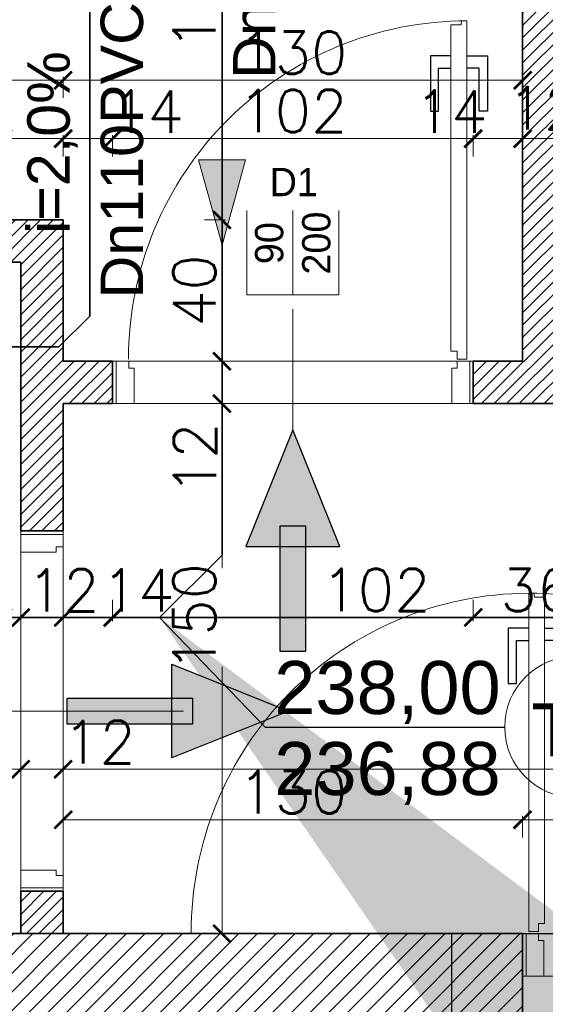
# Model space of a CAD drawing. Header units: millimetres. Extents: x -740 to 33545, y 5178 to 22494.
# Tile 101 of 250: x 9736 to 9885, y 10383 to 10661. Entities that reach past the tile are written whole.
import ezdxf
from ezdxf.lldxf.tags import DXFTag

# ---------------------------------------------------------------- set-up
doc = ezdxf.new("R2010")
doc.units = ezdxf.units.MM
doc.header["$MEASUREMENT"] = 0
doc.layers.get('Defpoints').update_dxf_attribs({"color": 252})
doc.layers.add('_I_EKO_PODKLAD 3', color=252, linetype='Continuous')
doc.layers.add('stolarka', color=252, linetype='Continuous')
for name, color, linetype, lineweight in [('_IS_EKO_KS_opis', 7, 'Continuous', 15), ('_IS_EKO_KS_podposadzkowa', 86, 'Continuous', 35), ('_IS_EKO_KS_prow_w_posadzce', 34, 'Continuous', 35), ('A_istniejÄ…ce Ĺ›ciany', 252, 'Continuous', 35), ('A_l.przerywana', 252, 'ICAD_ISO03W100', 9), ('A_opisy', 252, 'Continuous', 15), ('A_projektowane sciany', 252, 'Continuous', 35), ('A_Ĺ›ciany projektowane', 252, 'Continuous', 35), ('l.przerywana', 252, 'ICAD_ISO03W100', 5), ('l.wypeĹ‚nien', 252, 'Continuous', 5), ('wymiarowanie', 252, 'Continuous', 9)]:
    doc.layers.add(name, color=color, linetype=linetype, lineweight=lineweight)
doc.styles.add('Arial_1', font='arial.ttf')
doc.styles.add('styl2', font='simplex.shx')
tags = doc.linetypes.add('ICAD_ISO03W100', pattern=[30, 12, -18]).pattern_tags.tags
tags[6:7] = [DXFTag(74, 4), DXFTag(75, 0), DXFTag(340, '0'), DXFTag(46, 1.0), DXFTag(50, 0.0), DXFTag(44, 0.0), DXFTag(45, 0.0)]
tags[4:5] = [DXFTag(74, 4), DXFTag(75, 0), DXFTag(340, '0'), DXFTag(46, 1.0), DXFTag(50, 0.0), DXFTag(44, 0.0), DXFTag(45, 0.0)]
doc.dimstyles.new('ISO', dxfattribs={"dimtxt": 180, "dimasz": 180, "dimexe": 180, "dimexo": 180, "dimgap": 90, "dimtad": 1, "dimtoh": 1, "dimdec": 0, "dimzin": 0, "dimdsep": 46, "dimtxsty": 'Standard', "dimsah": 1, "dimcen": 90, "dimdle": 100, "dimadec": 4, "dimazin": 0, "dimtfac": 1, "dimtdec": 4, "dimtofl": 0, "dimtmove": 0, "dimatfit": 3, "dimfxl": 0, "dimtvp": 180, "dimtolj": 1, "dimtzin": 0, "dimarcsym": 0})
doc.dimstyles.new('Skala 1-50', dxfattribs={"dimtxt": 12, "dimasz": 5, "dimexe": 1, "dimexo": 1, "dimgap": 1.5, "dimtad": 1, "dimdec": 1, "dimrnd": 0.5, "dimtxsty": 'styl2', "dimblk": 'ARCHTICK', "dimcen": 5, "dimadec": 0, "dimazin": 0, "dimtfac": 1, "dimtdec": 1, "dimtmove": 1, "dimatfit": 3, "dimldrblk": 'ARCHTICK', "dimfxl": 0, "dimlwd": -1, "dimlwe": -1, "dimarcsym": 0})

# ---------------------------------------------------------------- blocks, each defined once
blk = doc.blocks.new('_ArchTick')
at = {"color": 0, "linetype": 'ByBlock', "const_width": 0.15}
blk.add_lwpolyline([(-0.5, -0.5), (0.5, 0.5)], dxfattribs=at)
blk = doc.blocks.new('*D2201')
at = {"layer": 'Defpoints', "color": 0}
for p in [(9736.23, 10475.54), (9394.23, 10470.43), (9736.23, 10449.07)]:
    blk.add_point(p, dxfattribs=at)
at = {"layer": 'wymiarowanie', "color": 0}
for p, q in [((9394.23, 10454.07), (9394.23, 10448.07)), ((9736.23, 10454.07), (9736.23, 10448.07)), ((9394.23, 10449.07), (9628.06, 10449.07)), ((9736.23, 10449.07), (9657.62, 10449.07))]:
    blk.add_line(p, q, dxfattribs=at)
at = {"layer": 'wymiarowanie', "color": 0, "xscale": 5, "yscale": 5, "zscale": 5, "rotation": 180}
blk.add_blockref('_ArchTick', (9394.23, 10449.07), dxfattribs=at)
at = {"layer": 'wymiarowanie', "color": 0, "xscale": 5, "yscale": 5, "zscale": 5}
blk.add_blockref('_ArchTick', (9736.23, 10449.07), dxfattribs=at)
at = {"layer": 'wymiarowanie', "color": 0, "insert": (9642.84, 10456.87), "char_height": 12, "attachment_point": 5, "style": 'styl2'}
blk.add_mtext('342', dxfattribs=at)
blk = doc.blocks.new('*D2202')
at = {"layer": 'Defpoints', "color": 0}
for p in [(9736.23, 10475.54), (9748.23, 10470.55), (9748.23, 10449.07)]:
    blk.add_point(p, dxfattribs=at)
at = {"layer": 'wymiarowanie', "color": 0}
for p, q in [((9736.23, 10454.07), (9736.23, 10448.07)), ((9748.23, 10454.07), (9748.23, 10448.07)), ((9736.23, 10449.07), (9748.23, 10449.07))]:
    blk.add_line(p, q, dxfattribs=at)
at = {"layer": 'wymiarowanie', "color": 0, "xscale": 5, "yscale": 5, "zscale": 5, "rotation": 180}
blk.add_blockref('_ArchTick', (9736.23, 10449.07), dxfattribs=at)
at = {"layer": 'wymiarowanie', "color": 0, "xscale": 5, "yscale": 5, "zscale": 5}
blk.add_blockref('_ArchTick', (9748.23, 10449.07), dxfattribs=at)
at = {"layer": 'wymiarowanie', "color": 0, "insert": (9758.48, 10456.72), "char_height": 12, "attachment_point": 5, "style": 'styl2'}
blk.add_mtext('12', dxfattribs=at)
blk = doc.blocks.new('*D2203')
at = {"layer": 'Defpoints', "color": 0}
for p in [(11082.39, 10472.82), (9748.23, 10470.55), (11082.39, 10449.07)]:
    blk.add_point(p, dxfattribs=at)
at = {"layer": 'wymiarowanie', "color": 0}
for p, q in [((9748.23, 10454.07), (9748.23, 10448.07)), ((11082.39, 10454.07), (11082.39, 10448.07)), ((9748.23, 10449.07), (10346.75, 10449.07)), ((11082.39, 10449.07), (10383.94, 10449.07))]:
    blk.add_line(p, q, dxfattribs=at)
at = {"layer": 'wymiarowanie', "color": 0, "xscale": 5, "yscale": 5, "zscale": 5, "rotation": 180}
blk.add_blockref('_ArchTick', (9748.23, 10449.07), dxfattribs=at)
at = {"layer": 'wymiarowanie', "color": 0, "xscale": 5, "yscale": 5, "zscale": 5}
blk.add_blockref('_ArchTick', (11082.39, 10449.07), dxfattribs=at)
at = {"layer": 'wymiarowanie', "color": 0, "insert": (10365.34, 10456.46), "char_height": 12, "attachment_point": 5, "style": 'styl2'}
blk.add_mtext('1334', dxfattribs=at)
blk = doc.blocks.new('*D2570')
at = {"layer": 'Defpoints', "color": 0}
for p in [(9748.23, 10627.51), (9731.23, 10604.52), (9748.23, 10604.52)]:
    blk.add_point(p, dxfattribs=at)
at = {"layer": 'wymiarowanie', "color": 0}
for p, q in [((9731.23, 10622.51), (9731.23, 10628.51)), ((9748.23, 10622.51), (9748.23, 10628.51)), ((9731.23, 10627.51), (9748.23, 10627.51))]:
    blk.add_line(p, q, dxfattribs=at)
at = {"layer": 'wymiarowanie', "color": 0, "xscale": 5, "yscale": 5, "zscale": 5, "rotation": 180}
blk.add_blockref('_ArchTick', (9731.23, 10627.51), dxfattribs=at)
at = {"layer": 'wymiarowanie', "color": 0, "xscale": 5, "yscale": 5, "zscale": 5}
blk.add_blockref('_ArchTick', (9748.23, 10627.51), dxfattribs=at)
at = {"layer": 'wymiarowanie', "color": 0, "insert": (9721.45, 10635.16), "char_height": 12, "attachment_point": 5, "style": 'styl2'}
blk.add_mtext('17', dxfattribs=at)
blk = doc.blocks.new('*D2571')
at = {"layer": 'Defpoints', "color": 0}
for p in [(9762.23, 10627.51), (9748.23, 10604.52), (9762.23, 10564.52)]:
    blk.add_point(p, dxfattribs=at)
at = {"layer": 'wymiarowanie', "color": 0}
for p, q in [((9748.23, 10622.51), (9748.23, 10628.51)), ((9762.23, 10622.51), (9762.23, 10628.51)), ((9748.23, 10627.51), (9762.23, 10627.51))]:
    blk.add_line(p, q, dxfattribs=at)
at = {"layer": 'wymiarowanie', "color": 0, "xscale": 5, "yscale": 5, "zscale": 5, "rotation": 180}
blk.add_blockref('_ArchTick', (9748.23, 10627.51), dxfattribs=at)
at = {"layer": 'wymiarowanie', "color": 0, "xscale": 5, "yscale": 5, "zscale": 5}
blk.add_blockref('_ArchTick', (9762.23, 10627.51), dxfattribs=at)
at = {"layer": 'wymiarowanie', "color": 0, "insert": (9772.05, 10635.16), "char_height": 12, "attachment_point": 5, "style": 'styl2'}
blk.add_mtext('14', dxfattribs=at)
blk = doc.blocks.new('*D2572')
at = {"layer": 'Defpoints', "color": 0}
for p in [(9864.23, 10627.51), (9762.23, 10564.52), (9864.23, 10564.52)]:
    blk.add_point(p, dxfattribs=at)
at = {"layer": 'wymiarowanie', "color": 0}
for p, q in [((9762.23, 10622.51), (9762.23, 10628.51)), ((9864.23, 10622.51), (9864.23, 10628.51)), ((9762.23, 10627.51), (9864.23, 10627.51))]:
    blk.add_line(p, q, dxfattribs=at)
at = {"layer": 'wymiarowanie', "color": 0, "xscale": 5, "yscale": 5, "zscale": 5, "rotation": 180}
blk.add_blockref('_ArchTick', (9762.23, 10627.51), dxfattribs=at)
at = {"layer": 'wymiarowanie', "color": 0, "xscale": 5, "yscale": 5, "zscale": 5}
blk.add_blockref('_ArchTick', (9864.23, 10627.51), dxfattribs=at)
at = {"layer": 'wymiarowanie', "color": 0, "insert": (9813.23, 10635.31), "char_height": 12, "attachment_point": 5, "style": 'styl2'}
blk.add_mtext('102', dxfattribs=at)
blk = doc.blocks.new('*D2573')
at = {"layer": 'Defpoints', "color": 0}
for p in [(9878.23, 10627.51), (9864.23, 10564.52), (9878.23, 10564.52)]:
    blk.add_point(p, dxfattribs=at)
at = {"layer": 'wymiarowanie', "color": 0}
for p, q in [((9864.23, 10622.51), (9864.23, 10628.51)), ((9878.23, 10622.51), (9878.23, 10628.51)), ((9864.23, 10627.51), (9878.23, 10627.51))]:
    blk.add_line(p, q, dxfattribs=at)
at = {"layer": 'wymiarowanie', "color": 0, "xscale": 5, "yscale": 5, "zscale": 5, "rotation": 180}
blk.add_blockref('_ArchTick', (9864.23, 10627.51), dxfattribs=at)
at = {"layer": 'wymiarowanie', "color": 0, "xscale": 5, "yscale": 5, "zscale": 5}
blk.add_blockref('_ArchTick', (9878.23, 10627.51), dxfattribs=at)
at = {"layer": 'wymiarowanie', "color": 0, "insert": (9857.95, 10635.16), "char_height": 12, "attachment_point": 5, "style": 'styl2'}
blk.add_mtext('14', dxfattribs=at)
blk = doc.blocks.new('*D2574')
at = {"layer": 'Defpoints', "color": 0}
for p in [(9890.23, 10627.51), (9878.23, 10564.52), (9890.23, 10564.52)]:
    blk.add_point(p, dxfattribs=at)
at = {"layer": 'wymiarowanie', "color": 0}
for p, q in [((9878.23, 10622.51), (9878.23, 10628.51)), ((9890.23, 10622.51), (9890.23, 10628.51)), ((9878.23, 10627.51), (9890.23, 10627.51))]:
    blk.add_line(p, q, dxfattribs=at)
at = {"layer": 'wymiarowanie', "color": 0, "xscale": 5, "yscale": 5, "zscale": 5, "rotation": 180}
blk.add_blockref('_ArchTick', (9878.23, 10627.51), dxfattribs=at)
at = {"layer": 'wymiarowanie', "color": 0, "xscale": 5, "yscale": 5, "zscale": 5}
blk.add_blockref('_ArchTick', (9890.23, 10627.51), dxfattribs=at)
at = {"layer": 'wymiarowanie', "color": 0, "insert": (9884.24, 10636.14), "char_height": 12, "attachment_point": 5, "style": 'styl2'}
blk.add_mtext('12', dxfattribs=at)
blk = doc.blocks.new('*D2578')
at = {"layer": 'Defpoints', "color": 0}
for p in [(9748.23, 10644.04), (9748.23, 10627.51), (9878.23, 10627.51)]:
    blk.add_point(p, dxfattribs=at)
at = {"layer": 'wymiarowanie', "color": 0}
for p, q in [((9748.23, 10639.04), (9748.23, 10645.04)), ((9878.23, 10639.04), (9878.23, 10645.04)), ((9878.23, 10644.04), (9748.23, 10644.04))]:
    blk.add_line(p, q, dxfattribs=at)
at = {"layer": 'wymiarowanie', "color": 0, "xscale": 5, "yscale": 5, "zscale": 5, "rotation": 180}
blk.add_blockref('_ArchTick', (9748.23, 10644.04), dxfattribs=at)
at = {"layer": 'wymiarowanie', "color": 0, "xscale": 5, "yscale": 5, "zscale": 5}
blk.add_blockref('_ArchTick', (9878.23, 10644.04), dxfattribs=at)
at = {"layer": 'wymiarowanie', "color": 0, "insert": (9813.23, 10651.84), "char_height": 12, "attachment_point": 5, "style": 'styl2'}
blk.add_mtext('130', dxfattribs=at)
blk = doc.blocks.new('*D2579')
at = {"layer": 'Defpoints', "color": 0}
for p in [(9443.47, 10644.04), (9443.47, 10627.51), (9748.23, 10627.51)]:
    blk.add_point(p, dxfattribs=at)
at = {"layer": 'wymiarowanie', "color": 0}
for p, q in [((9443.47, 10639.04), (9443.47, 10645.04)), ((9748.23, 10639.04), (9748.23, 10645.04)), ((9443.47, 10644.04), (9694.08, 10644.04)), ((9748.23, 10644.04), (9723.51, 10644.04))]:
    blk.add_line(p, q, dxfattribs=at)
at = {"layer": 'wymiarowanie', "color": 0, "xscale": 5, "yscale": 5, "zscale": 5, "rotation": 180}
blk.add_blockref('_ArchTick', (9443.47, 10644.04), dxfattribs=at)
at = {"layer": 'wymiarowanie', "color": 0, "xscale": 5, "yscale": 5, "zscale": 5}
blk.add_blockref('_ArchTick', (9748.23, 10644.04), dxfattribs=at)
at = {"layer": 'wymiarowanie', "color": 0, "insert": (9708.8, 10651.84), "char_height": 12, "attachment_point": 5, "style": 'styl2'}
blk.add_mtext('305', dxfattribs=at)
blk = doc.blocks.new('*D2582')
at = {"layer": 'Defpoints', "color": 0}
for p in [(9731.23, 10569.46), (9736.23, 10569.46), (9736.23, 10492)]:
    blk.add_point(p, dxfattribs=at)
at = {"layer": 'wymiarowanie', "color": 0}
for p, q in [((9731.23, 10497), (9731.23, 10491)), ((9736.23, 10497), (9736.23, 10491)), ((9731.23, 10492), (9736.23, 10492))]:
    blk.add_line(p, q, dxfattribs=at)
at = {"layer": 'wymiarowanie', "color": 0, "xscale": 5, "yscale": 5, "zscale": 5, "rotation": 180}
blk.add_blockref('_ArchTick', (9731.23, 10492), dxfattribs=at)
at = {"layer": 'wymiarowanie', "color": 0, "xscale": 5, "yscale": 5, "zscale": 5}
blk.add_blockref('_ArchTick', (9736.23, 10492), dxfattribs=at)
at = {"layer": 'wymiarowanie', "color": 0, "insert": (9725.1, 10499.71), "char_height": 12, "attachment_point": 5, "style": 'styl2'}
blk.add_mtext('5', dxfattribs=at)
blk = doc.blocks.new('*D2583')
at = {"layer": 'Defpoints', "color": 0}
for p in [(9736.23, 10569.46), (9748.23, 10529.46), (9748.23, 10492)]:
    blk.add_point(p, dxfattribs=at)
at = {"layer": 'wymiarowanie', "color": 0}
for p, q in [((9736.23, 10497), (9736.23, 10491)), ((9748.23, 10497), (9748.23, 10491)), ((9736.23, 10492), (9748.23, 10492))]:
    blk.add_line(p, q, dxfattribs=at)
at = {"layer": 'wymiarowanie', "color": 0, "xscale": 5, "yscale": 5, "zscale": 5, "rotation": 180}
blk.add_blockref('_ArchTick', (9736.23, 10492), dxfattribs=at)
at = {"layer": 'wymiarowanie', "color": 0, "xscale": 5, "yscale": 5, "zscale": 5}
blk.add_blockref('_ArchTick', (9748.23, 10492), dxfattribs=at)
at = {"layer": 'wymiarowanie', "color": 0, "insert": (9748.23, 10499.65), "char_height": 12, "attachment_point": 5, "style": 'styl2'}
blk.add_mtext('12', dxfattribs=at)
blk = doc.blocks.new('*D2584')
at = {"layer": 'Defpoints', "color": 0}
for p in [(9748.23, 10529.46), (9762.23, 10529.46), (9762.23, 10492)]:
    blk.add_point(p, dxfattribs=at)
at = {"layer": 'wymiarowanie', "color": 0}
for p, q in [((9748.23, 10497), (9748.23, 10491)), ((9762.23, 10497), (9762.23, 10491)), ((9748.23, 10492), (9762.23, 10492))]:
    blk.add_line(p, q, dxfattribs=at)
at = {"layer": 'wymiarowanie', "color": 0, "xscale": 5, "yscale": 5, "zscale": 5, "rotation": 180}
blk.add_blockref('_ArchTick', (9748.23, 10492), dxfattribs=at)
at = {"layer": 'wymiarowanie', "color": 0, "xscale": 5, "yscale": 5, "zscale": 5}
blk.add_blockref('_ArchTick', (9762.23, 10492), dxfattribs=at)
at = {"layer": 'wymiarowanie', "color": 0, "insert": (9769.4, 10499.65), "char_height": 12, "attachment_point": 5, "style": 'styl2'}
blk.add_mtext('14', dxfattribs=at)
blk = doc.blocks.new('*D2585')
at = {"layer": 'Defpoints', "color": 0}
for p in [(9762.23, 10529.46), (9864.23, 10529.46), (9864.23, 10492)]:
    blk.add_point(p, dxfattribs=at)
at = {"layer": 'wymiarowanie', "color": 0}
for p, q in [((9762.23, 10497), (9762.23, 10491)), ((9864.23, 10497), (9864.23, 10491)), ((9762.23, 10492), (9822.84, 10492)), ((9864.23, 10492), (9850.6, 10492))]:
    blk.add_line(p, q, dxfattribs=at)
at = {"layer": 'wymiarowanie', "color": 0, "xscale": 5, "yscale": 5, "zscale": 5, "rotation": 180}
blk.add_blockref('_ArchTick', (9762.23, 10492), dxfattribs=at)
at = {"layer": 'wymiarowanie', "color": 0, "xscale": 5, "yscale": 5, "zscale": 5}
blk.add_blockref('_ArchTick', (9864.23, 10492), dxfattribs=at)
at = {"layer": 'wymiarowanie', "color": 0, "insert": (9836.72, 10499.8), "char_height": 12, "attachment_point": 5, "style": 'styl2'}
blk.add_mtext('102', dxfattribs=at)
blk = doc.blocks.new('*D2586')
at = {"layer": 'Defpoints', "color": 0}
for p in [(9864.23, 10529.46), (9900.23, 10529.46), (9900.23, 10492)]:
    blk.add_point(p, dxfattribs=at)
at = {"layer": 'wymiarowanie', "color": 0}
for p, q in [((9864.23, 10497), (9864.23, 10491)), ((9900.23, 10497), (9900.23, 10491)), ((9864.23, 10492), (9900.23, 10492))]:
    blk.add_line(p, q, dxfattribs=at)
at = {"layer": 'wymiarowanie', "color": 0, "xscale": 5, "yscale": 5, "zscale": 5, "rotation": 180}
blk.add_blockref('_ArchTick', (9864.23, 10492), dxfattribs=at)
at = {"layer": 'wymiarowanie', "color": 0, "xscale": 5, "yscale": 5, "zscale": 5}
blk.add_blockref('_ArchTick', (9900.23, 10492), dxfattribs=at)
at = {"layer": 'wymiarowanie', "color": 0, "insert": (9882.23, 10499.8), "char_height": 12, "attachment_point": 5, "style": 'styl2'}
blk.add_mtext('36', dxfattribs=at)
blk = doc.blocks.new('*D2608')
at = {"layer": 'Defpoints', "color": 0}
for p in [(9878.19, 10434.77), (9748.23, 10402.52), (9878.19, 10402.52)]:
    blk.add_point(p, dxfattribs=at)
at = {"layer": 'wymiarowanie', "color": 0}
for p, q in [((9748.23, 10429.77), (9748.23, 10435.77)), ((9878.19, 10429.77), (9878.19, 10435.77)), ((9748.23, 10434.77), (9878.19, 10434.77))]:
    blk.add_line(p, q, dxfattribs=at)
at = {"layer": 'wymiarowanie', "color": 0, "xscale": 5, "yscale": 5, "zscale": 5, "rotation": 180}
blk.add_blockref('_ArchTick', (9748.23, 10434.77), dxfattribs=at)
at = {"layer": 'wymiarowanie', "color": 0, "xscale": 5, "yscale": 5, "zscale": 5}
blk.add_blockref('_ArchTick', (9878.19, 10434.77), dxfattribs=at)
at = {"layer": 'wymiarowanie', "color": 0, "insert": (9813.21, 10442.57), "char_height": 12, "attachment_point": 5, "style": 'styl2'}
blk.add_mtext('130', dxfattribs=at)
blk = doc.blocks.new('*D2609')
at = {"layer": 'Defpoints', "color": 0}
for p in [(9980.19, 10434.77), (9878.19, 10402.52), (9980.19, 10402.52)]:
    blk.add_point(p, dxfattribs=at)
at = {"layer": 'wymiarowanie', "color": 0}
for p, q in [((9878.19, 10429.77), (9878.19, 10435.77)), ((9980.19, 10429.77), (9980.19, 10435.77)), ((9878.19, 10434.77), (9980.19, 10434.77))]:
    blk.add_line(p, q, dxfattribs=at)
at = {"layer": 'wymiarowanie', "color": 0, "xscale": 5, "yscale": 5, "zscale": 5, "rotation": 180}
blk.add_blockref('_ArchTick', (9878.19, 10434.77), dxfattribs=at)
at = {"layer": 'wymiarowanie', "color": 0, "xscale": 5, "yscale": 5, "zscale": 5}
blk.add_blockref('_ArchTick', (9980.19, 10434.77), dxfattribs=at)
at = {"layer": 'wymiarowanie', "color": 0, "insert": (9929.19, 10442.57), "char_height": 12, "attachment_point": 5, "style": 'styl2'}
blk.add_mtext('102', dxfattribs=at)
blk = doc.blocks.new('*D2738')
at = {"layer": 'Defpoints', "color": 0}
for p in [(9731.23, 10731.52), (9713.8, 10604.52), (9739.73, 10604.52)]:
    blk.add_point(p, dxfattribs=at)
at = {"layer": 'wymiarowanie', "color": 0}
for p, q in [((9718.8, 10731.52), (9712.8, 10731.52)), ((9713.8, 10731.52), (9713.8, 10695.5)), ((9713.8, 10604.52), (9713.8, 10667.57)), ((9718.8, 10604.52), (9712.8, 10604.52))]:
    blk.add_line(p, q, dxfattribs=at)
at = {"layer": 'wymiarowanie', "color": 0, "xscale": 5, "yscale": 5, "zscale": 5}
for p, rotation in [((9713.8, 10731.52), 90), ((9713.8, 10604.52), 270)]:
    blk.add_blockref('_ArchTick', p, dxfattribs=dict(at, rotation=rotation))
at = {"layer": 'wymiarowanie', "color": 0, "insert": (9706, 10681.54), "char_height": 12, "attachment_point": 5, "rotation": 90, "style": 'styl2'}
blk.add_mtext('127', dxfattribs=at)
blk = doc.blocks.new('*D2739')
at = {"layer": 'Defpoints', "color": 0}
for p in [(9714.76, 10414.52), (9736.23, 10414.52), (9736.23, 10402.52)]:
    blk.add_point(p, dxfattribs=at)
at = {"layer": 'wymiarowanie', "color": 0}
for p, q in [((9719.76, 10414.52), (9713.76, 10414.52)), ((9714.76, 10402.52), (9714.76, 10414.52)), ((9719.76, 10402.52), (9713.76, 10402.52))]:
    blk.add_line(p, q, dxfattribs=at)
at = {"layer": 'wymiarowanie', "color": 0, "xscale": 5, "yscale": 5, "zscale": 5}
for p, rotation in [((9714.76, 10414.52), 90), ((9714.76, 10402.52), 270)]:
    blk.add_blockref('_ArchTick', p, dxfattribs=dict(at, rotation=rotation))
at = {"layer": 'wymiarowanie', "color": 0, "insert": (9707.15, 10408.26), "char_height": 12, "attachment_point": 5, "rotation": 90, "style": 'styl2'}
blk.add_mtext('12', dxfattribs=at)
blk = doc.blocks.new('*D2740')
at = {"layer": 'Defpoints', "color": 0}
for p in [(9714.76, 10516.52), (9736.23, 10516.52), (9736.23, 10414.52)]:
    blk.add_point(p, dxfattribs=at)
at = {"layer": 'wymiarowanie', "color": 0}
for p, q in [((9719.76, 10516.52), (9713.76, 10516.52)), ((9714.76, 10516.52), (9714.76, 10505.89)), ((9714.76, 10414.52), (9714.76, 10478.12)), ((9719.76, 10414.52), (9713.76, 10414.52))]:
    blk.add_line(p, q, dxfattribs=at)
at = {"layer": 'wymiarowanie', "color": 0, "xscale": 5, "yscale": 5, "zscale": 5}
for p, rotation in [((9714.76, 10516.52), 90), ((9714.76, 10414.52), 270)]:
    blk.add_blockref('_ArchTick', p, dxfattribs=dict(at, rotation=rotation))
at = {"layer": 'wymiarowanie', "color": 0, "insert": (9706.96, 10492), "char_height": 12, "attachment_point": 5, "rotation": 90, "style": 'styl2'}
blk.add_mtext('102', dxfattribs=at)
blk = doc.blocks.new('*D2741')
at = {"layer": 'Defpoints', "color": 0}
for p in [(9714.76, 10592.52), (9736.23, 10592.52), (9736.23, 10516.52)]:
    blk.add_point(p, dxfattribs=at)
at = {"layer": 'wymiarowanie', "color": 0}
for p, q in [((9719.76, 10592.52), (9713.76, 10592.52)), ((9714.76, 10516.52), (9714.76, 10592.52)), ((9719.76, 10516.52), (9713.76, 10516.52))]:
    blk.add_line(p, q, dxfattribs=at)
at = {"layer": 'wymiarowanie', "color": 0, "xscale": 5, "yscale": 5, "zscale": 5}
for p, rotation in [((9714.76, 10592.52), 90), ((9714.76, 10516.52), 270)]:
    blk.add_blockref('_ArchTick', p, dxfattribs=dict(at, rotation=rotation))
at = {"layer": 'wymiarowanie', "color": 0, "insert": (9706.96, 10554.52), "char_height": 12, "attachment_point": 5, "rotation": 90, "style": 'styl2'}
blk.add_mtext('76', dxfattribs=at)
blk = doc.blocks.new('*D2744')
at = {"layer": 'Defpoints', "color": 0}
for p in [(9748.23, 10731.52), (9748.23, 10604.52), (9793.17, 10604.52)]:
    blk.add_point(p, dxfattribs=at)
at = {"layer": 'wymiarowanie', "color": 0}
for p, q in [((9788.17, 10731.52), (9794.17, 10731.52)), ((9793.17, 10731.52), (9793.17, 10604.52)), ((9788.17, 10604.52), (9794.17, 10604.52))]:
    blk.add_line(p, q, dxfattribs=at)
at = {"layer": 'wymiarowanie', "color": 0, "xscale": 5, "yscale": 5, "zscale": 5}
for p, rotation in [((9793.17, 10731.52), 90), ((9793.17, 10604.52), 270)]:
    blk.add_blockref('_ArchTick', p, dxfattribs=dict(at, rotation=rotation))
at = {"layer": 'wymiarowanie', "color": 0, "insert": (9785.37, 10668.02), "char_height": 12, "attachment_point": 5, "rotation": 90, "style": 'styl2'}
blk.add_mtext('127', dxfattribs=at)
blk = doc.blocks.new('*D2745')
at = {"layer": 'Defpoints', "color": 0}
for p in [(9748.23, 10604.52), (9748.23, 10564.52), (9793.17, 10564.52)]:
    blk.add_point(p, dxfattribs=at)
at = {"layer": 'wymiarowanie', "color": 0}
for p, q in [((9788.17, 10604.52), (9794.17, 10604.52)), ((9793.17, 10604.52), (9793.17, 10564.52)), ((9788.17, 10564.52), (9794.17, 10564.52))]:
    blk.add_line(p, q, dxfattribs=at)
at = {"layer": 'wymiarowanie', "color": 0, "xscale": 5, "yscale": 5, "zscale": 5}
for p, rotation in [((9793.17, 10604.52), 90), ((9793.17, 10564.52), 270)]:
    blk.add_blockref('_ArchTick', p, dxfattribs=dict(at, rotation=rotation))
at = {"layer": 'wymiarowanie', "color": 0, "insert": (9785.37, 10584.52), "char_height": 12, "attachment_point": 5, "rotation": 90, "style": 'styl2'}
blk.add_mtext('40', dxfattribs=at)
blk = doc.blocks.new('*D2746')
at = {"layer": 'Defpoints', "color": 0}
for p in [(9748.23, 10564.52), (9755.23, 10552.52), (9793.17, 10552.52)]:
    blk.add_point(p, dxfattribs=at)
at = {"layer": 'wymiarowanie', "color": 0}
for p, q in [((9788.17, 10564.52), (9794.17, 10564.52)), ((9793.17, 10564.52), (9793.17, 10552.52)), ((9788.17, 10552.52), (9794.17, 10552.52)), ((9793.17, 10552.52), (9793.17, 10527.63))]:
    blk.add_line(p, q, dxfattribs=at)
at = {"layer": 'wymiarowanie', "color": 0, "xscale": 5, "yscale": 5, "zscale": 5}
for p, rotation in [((9793.17, 10564.52), 90), ((9793.17, 10552.52), 270)]:
    blk.add_blockref('_ArchTick', p, dxfattribs=dict(at, rotation=rotation))
at = {"layer": 'wymiarowanie', "color": 0, "insert": (9785.52, 10536.89), "char_height": 12, "attachment_point": 5, "rotation": 90, "style": 'styl2'}
blk.add_mtext('12', dxfattribs=at)
blk = doc.blocks.new('*D2747')
at = {"layer": 'Defpoints', "color": 0}
for p in [(9755.23, 10552.52), (9769.18, 10402.52), (9793.17, 10402.52)]:
    blk.add_point(p, dxfattribs=at)
at = {"layer": 'wymiarowanie', "color": 0}
for p, q in [((9788.17, 10552.52), (9794.17, 10552.52)), ((9793.17, 10552.52), (9793.17, 10505.92)), ((9793.17, 10402.52), (9793.17, 10478.08)), ((9788.17, 10402.52), (9794.17, 10402.52))]:
    blk.add_line(p, q, dxfattribs=at)
at = {"layer": 'wymiarowanie', "color": 0, "xscale": 5, "yscale": 5, "zscale": 5}
for p, rotation in [((9793.17, 10552.52), 90), ((9793.17, 10402.52), 270)]:
    blk.add_blockref('_ArchTick', p, dxfattribs=dict(at, rotation=rotation))
at = {"layer": 'wymiarowanie', "color": 0, "insert": (9785.37, 10492), "char_height": 12, "attachment_point": 5, "rotation": 90, "style": 'styl2'}
blk.add_mtext('150', dxfattribs=at)

msp = doc.modelspace()

# ---------------------------------------------------------------- hatches: boundary and pattern name
at = {"layer": '_I_EKO_PODKLAD 3'}
for points in [[(9826.51, 10512.07), (9813.23, 10545.11), (9799.94, 10512.07)], [(9826.51, 10512.07), (9813.23, 10545.11), (9799.94, 10512.07)], [(9809.54, 10512.85), (9816.91, 10512.85), (9816.91, 10482.49), (9809.54, 10482.49)], [(9809.54, 10512.85), (9816.91, 10512.85), (9816.91, 10482.49), (9809.54, 10482.49)], [(9778.97, 10478.81), (9812.01, 10465.52), (9778.97, 10452.24)], [(9778.97, 10478.81), (9812.01, 10465.52), (9778.97, 10452.24)], [(9779.74, 10461.83), (9779.74, 10469.21), (9749.38, 10469.21), (9749.38, 10461.83)], [(9779.74, 10461.83), (9779.74, 10469.21), (9749.38, 10469.21), (9749.38, 10461.83)]]:
    msp.add_hatch(color=256, dxfattribs=at).paths.add_polyline_path(points)
at = {"layer": 'l.wypeĹ‚nien'}
h = msp.add_hatch(dxfattribs=at)
h.set_pattern_fill('ANSI31', color=256, scale=20, style=0)
h.paths.add_polyline_path([(9636.23, 10592.52), (9636.23, 10604.52), (9443.47, 10604.52), (9443.47, 10794.52), (9431.47, 10794.52), (9431.47, 10604.52), (9394.23, 10604.52), (9394.23, 10592.52)])
h.paths.add_polyline_path([(9864.23, 10552.52), (9864.23, 10564.52), (9878.23, 10564.52), (9878.23, 10791.99), (9890.23, 10791.99), (9890.23, 10564.52), (9900.23, 10564.52), (9900.23, 10552.52)])
h.paths.add_polyline_path([(9731.23, 10604.52), (9731.23, 10592.52), (9736.23, 10592.52), (9736.23, 10516.52), (9748.23, 10516.52), (9748.23, 10552.52), (9762.23, 10552.52), (9762.23, 10564.52), (9748.23, 10564.52), (9748.23, 10604.52)])
h.paths.add_polyline_path([(9368.19, 10604.52), (9368.19, 10592.52), (9394.23, 10592.52), (9394.23, 10604.52)])
h.paths.add_polyline_path([(9748.23, 10402.52), (9748.23, 10414.52), (9736.23, 10414.52), (9736.23, 10402.52)])
h = msp.add_hatch(dxfattribs=at)
h.set_pattern_fill('ANSI31', color=256, scale=30, style=0)
h.paths.add_polyline_path([(10179.68, 10402.52), (10279.59, 10402.52), (10279.59, 10396.52), (10273.59, 10396.52), (10273.59, 10123.69), (10279.59, 10126.48), (10279.59, 10017.29), (10316.23, 10017.29), (10316.23, 9992.74), (10279.59, 9992.74), (10279.59, 9927.76), (10254.19, 9927.76), (10254.19, 10359.34), (10179.68, 10359.34)])
h.paths.add_polyline_path([(10260.11, 10246.37), (10272.71, 10246.37), (10272.71, 10279.87), (10260.11, 10279.87)], flags=24)
h.paths.add_polyline_path([(10504.8, 10309.84), (10504.8, 10297.84), (10504.8, 10254.75), (10504.8, 10017.29), (10504.8, 9992.74), (10504.8, 9927.76), (10529.35, 9927.76), (10529.35, 10281.34), (10542.35, 10281.34), (10542.35, 10359.34), (10636.35, 10359.34), (10635.51, 10402.52), (10504.8, 10402.52), (10504.8, 10396.52)])
h.paths.add_polyline_path([(10504.8, 10396.52), (10510.8, 10396.52), (10510.8, 10309.84), (10504.8, 10309.84)], flags=16)
h.paths.add_polyline_path([(10504.8, 10392.52), (10504.8, 10309.84), (10510.8, 10309.84), (10510.8, 10396.52), (10504.8, 10396.52)], flags=0)
h.paths.add_polyline_path([(10515.95, 10326.34), (10515.95, 10347.34), (10530.35, 10347.34), (10530.35, 10326.34)], flags=16)
h.paths.add_polyline_path([(10515.95, 10347.34), (10515.95, 10326.34), (10530.35, 10326.34), (10530.35, 10347.34)], flags=0)
h.paths.add_polyline_path([(10515.95, 10297.84), (10515.95, 10293.34), (10530.35, 10293.34), (10530.35, 10314.34), (10515.95, 10314.34), (10515.95, 10309.84)], flags=16)
h.paths.add_polyline_path([(10515.95, 10297.84), (10515.95, 10309.84), (10515.95, 10314.34), (10530.35, 10314.34), (10530.35, 10293.34), (10515.95, 10293.34)], flags=0)
h.paths.add_polyline_path([(10504.8, 10254.75), (10504.8, 10297.84), (10510.8, 10297.84), (10510.8, 10254.75)], flags=16)
h.paths.add_polyline_path([(10510.8, 10254.75), (10510.8, 10297.84), (10504.8, 10297.84), (10504.8, 10259.75), (10504.8, 10254.75)], flags=0)
h.paths.add_polyline_path([(10504.8, 10297.84), (10510.8, 10297.84), (10510.8, 10309.84), (10504.8, 10309.84)], flags=16)
h.paths.add_polyline_path([(10504.8, 10309.84), (10510.8, 10309.84), (10510.8, 10297.84), (10504.8, 10297.84)], flags=0)
h.paths.add_polyline_path([(10510.8, 10309.84), (10515.95, 10309.84), (10515.95, 10297.84), (10510.8, 10297.84)], flags=16)
h.paths.add_polyline_path([(10510.84, 10326.02), (10523.45, 10326.02), (10523.45, 10359.52), (10510.84, 10359.52)], flags=8)
h.paths.add_polyline_path([(10510.84, 10326.02), (10523.45, 10326.02), (10523.45, 10359.52), (10510.84, 10359.52)], flags=8)
h.paths.add_polyline_path([(9506.72, 10359.34), (9506.72, 10402.52), (9858.19, 10402.52), (9858.19, 10359.34)])
h.paths.add_polyline_path([(10000.19, 10359.34), (10089.09, 10359.34), (10089.09, 10402.52), (10000.19, 10402.52)])
h.paths.add_polyline_path([(10273.59, 10123.69), (10273.59, 10396.52), (10279.59, 10396.52), (10279.59, 10359.34), (10279.59, 10126.48)])
h.paths.add_polyline_path([(10372.72, 9992.74), (10372.72, 10017.29), (10316.23, 10017.29), (10316.23, 9992.74)])
h.paths.add_polyline_path([(9858.19, 10359.34), (9858.19, 10402.52), (9878.19, 10402.52), (9878.19, 10359.34)])
h.paths.add_polyline_path([(10000.19, 10359.34), (10000.19, 10402.52), (9980.19, 10402.52), (9980.19, 10359.34)])
h.paths.add_polyline_path([(10279.59, 9907.76), (10279.59, 9927.76), (10254.19, 9927.76), (10254.19, 9907.76)])
h.paths.add_polyline_path([(10529.35, 9907.76), (10529.35, 9927.76), (10504.8, 9927.76), (10504.8, 9907.76)])
h.paths.add_polyline_path([(10494.8, 10017.29), (10494.8, 9992.74), (10504.8, 9992.74), (10504.8, 10017.29)])

# ---------------------------------------------------------------- linework, layer by layer
at = {"layer": '_I_EKO_PODKLAD 3'}
for points in [[(9826.51, 10512.07), (9813.23, 10545.11), (9799.94, 10512.07), (9826.51, 10512.07)], [(9826.51, 10512.07), (9813.23, 10545.11), (9799.94, 10512.07), (9826.51, 10512.07)], [(9778.97, 10478.81), (9812.01, 10465.52), (9778.97, 10452.24), (9778.97, 10478.81)], [(9778.97, 10478.81), (9812.01, 10465.52), (9778.97, 10452.24), (9778.97, 10478.81)]]:
    msp.add_lwpolyline(points, dxfattribs=at)
for points in [[(9809.54, 10517.89), (9809.54, 10482.49), (9816.91, 10482.49), (9816.91, 10517.89)], [(9809.54, 10517.89), (9809.54, 10482.49), (9816.91, 10482.49), (9816.91, 10517.89)], [(9784.78, 10461.83), (9749.38, 10461.83), (9749.38, 10469.21), (9784.78, 10469.21)], [(9784.78, 10461.83), (9749.38, 10461.83), (9749.38, 10469.21), (9784.78, 10469.21)]]:
    msp.add_lwpolyline(points, close=True, dxfattribs=at)
at = {"layer": '_IS_EKO_KS_opis'}
msp.add_circle((9893.16, 10461), 20, dxfattribs=at)
at = {"layer": '_IS_EKO_KS_podposadzkowa'}
for p, q in [((9793.17, 10749.04), (9793.17, 10509.68)), ((9793.17, 10509.68), (9775.49, 10492.01)), ((9775.49, 10492.01), (9319.67, 10492.01)), ((10056.05, 10492.01), (9775.49, 10492.01))]:
    msp.add_line(p, q, dxfattribs=at)
at = {"layer": '_IS_EKO_KS_podposadzkowa', "linetype": 'Continuous', "lineweight": 15, "ltscale": 0.5}
for p, q in [((9786.5, 10621.52), (9793.17, 10597.38)), ((9793.17, 10621.52), (9786.5, 10621.52))]:
    msp.add_line(p, q, dxfattribs=at)
at = {"layer": '_IS_EKO_KS_prow_w_posadzce', "ltscale": 0.5}
for p, q in [((9755.73, 10786.49), (9755.73, 10622.45)), ((9755.73, 10622.45), (9755.73, 10577.31)), ((9746.98, 10568.56), (9755.73, 10577.31)), ((9498.32, 10568.56), (9746.98, 10568.56))]:
    msp.add_line(p, q, dxfattribs=at)
at = {"layer": 'A_istniejÄ…ce Ĺ›ciany'}
msp.add_line((9878.19, 10359.34), (9878.19, 10402.52), dxfattribs=at)
msp.add_lwpolyline([(9878.19, 10402.52), (9506.72, 10402.52)], dxfattribs=at)
at = {"layer": 'A_l.przerywana', "ltscale": 0.3}
for points in [[(9762.23, 10564.52), (9762.23, 10552.52)], [(9864.23, 10552.52), (9864.23, 10564.52)], [(9980.19, 10402.52), (9980.19, 10390.52), (9878.19, 10390.52), (9878.19, 10402.52)]]:
    msp.add_lwpolyline(points, dxfattribs=at)
at = {"layer": 'A_l.przerywana', "lineweight": 30, "ltscale": 0.3}
msp.add_lwpolyline([(9858.19, 10402.52), (10000.19, 10402.52), (10000.19, 10359.34), (9858.19, 10359.34)], close=True, dxfattribs=at)
at = {"layer": 'A_opisy'}
for p, q in [((9813.23, 10545.11), (9813.23, 10600.11)), ((9782.31, 10465.52), (9727.31, 10465.52))]:
    msp.add_line(p, q, dxfattribs=at)
at = {"layer": 'A_projektowane sciany'}
for p, q in [((9878.23, 10564.52), (9878.23, 10791.99)), ((9748.23, 10564.52), (9748.23, 10604.52)), ((9736.23, 10516.52), (9736.23, 10592.52)), ((9762.23, 10564.52), (9762.23, 10552.52)), ((9864.23, 10564.52), (9864.23, 10552.52)), ((9748.23, 10516.52), (9748.23, 10552.52)), ((9736.23, 10402.52), (9736.23, 10414.52)), ((9748.23, 10402.52), (9748.23, 10414.52))]:
    msp.add_line(p, q, dxfattribs=at)
for points in [[(9762.23, 10564.52), (9748.23, 10564.52)], [(9878.23, 10564.52), (9864.23, 10564.52)], [(9762.23, 10552.52), (9748.23, 10552.52)], [(9900.23, 10552.52), (9864.23, 10552.52)]]:
    msp.add_lwpolyline(points, dxfattribs=at)
at = {"layer": 'A_Ĺ›ciany projektowane'}
for p, q in [((9736.23, 10516.52), (9748.23, 10516.52)), ((9736.23, 10414.52), (9748.23, 10414.52))]:
    msp.add_line(p, q, dxfattribs=at)
msp.add_lwpolyline([(9736.23, 10592.52), (9731.23, 10592.52), (9731.23, 10604.52), (9748.23, 10604.52)], dxfattribs=at)
at = {"layer": 'l.przerywana', "ltscale": 0.3}
for points in [[(9864.23, 10564.52), (9762.23, 10564.52)], [(9864.23, 10552.52), (9762.23, 10552.52)]]:
    msp.add_lwpolyline(points, dxfattribs=at)
msp.add_lwpolyline([(9736.23, 10516.52), (9748.23, 10516.52), (9748.23, 10414.52), (9736.23, 10414.52)], close=True, dxfattribs=at)
at = {"layer": 'stolarka', "lineweight": 9}
for points in [[(9859.69, 10565.1), (9862.48, 10565.1), (9862.48, 10660.87), (9860.97, 10660.85), (9860.79, 10659.71), (9857.95, 10659.71), (9857.95, 10567.4), (9859.69, 10567.4), (9859.69, 10565.1)], [(9768.28, 10562.55), (9766.76, 10562.55), (9766.76, 10564.52), (9763.23, 10564.52), (9763.23, 10552.52), (9768.28, 10552.52), (9768.28, 10562.55)], [(9858.23, 10562.55), (9859.74, 10562.55), (9859.74, 10564.52), (9863.28, 10564.52), (9863.28, 10552.52), (9858.23, 10552.52), (9858.23, 10562.55)], [(9746.25, 10510.47), (9746.25, 10511.99), (9748.23, 10511.99), (9748.23, 10515.52), (9736.23, 10515.52), (9736.23, 10510.47), (9746.25, 10510.47)], [(9882.72, 10403.1), (9879.94, 10403.1), (9879.94, 10498.87), (9881.44, 10498.85), (9881.62, 10497.71), (9884.46, 10497.71), (9884.46, 10405.4), (9882.72, 10405.4), (9882.72, 10403.1)], [(9746.25, 10420.52), (9746.25, 10419.01), (9748.23, 10419.01), (9748.23, 10415.47), (9736.23, 10415.47), (9736.23, 10420.52), (9746.25, 10420.52)], [(9884.24, 10400.55), (9882.72, 10400.55), (9882.72, 10402.52), (9879.19, 10402.52), (9879.19, 10390.52), (9884.24, 10390.52), (9884.24, 10400.55)]]:
    msp.add_lwpolyline(points, dxfattribs=at)
at = {"layer": 'stolarka'}
for points in [[(9857.95, 10650.95), (9852.15, 10650.95), (9852.15, 10635.29), (9854.47, 10635.29), (9854.47, 10647.47), (9857.95, 10647.47)], [(9862.48, 10650.95), (9868.28, 10650.95), (9868.28, 10635.29), (9865.96, 10635.29), (9865.96, 10647.47), (9862.48, 10647.47)], [(9879.94, 10488.95), (9874.13, 10488.95), (9874.13, 10473.29), (9876.45, 10473.29), (9876.45, 10485.47), (9879.94, 10485.47)], [(9884.46, 10488.95), (9890.26, 10488.95), (9890.26, 10473.29), (9887.94, 10473.29), (9887.94, 10485.47), (9884.46, 10485.47)]]:
    msp.add_lwpolyline(points, dxfattribs=at)
at = {"layer": 'stolarka', "linetype": 'ICAD_ISO03W100', "lineweight": 13, "ltscale": 0.3}
for centre, start, end in [((9862.48, 10565.1), 89.9469, 179.9997), ((9880.24, 10403.1), 90.2367, 180.2895), ((9879.93, 10403.1), 0.0003, 90.0531)]:
    msp.add_arc(centre, 95.77, start, end, dxfattribs=at)

# ---------------------------------------------------------------- texts
at = {"layer": '_IS_EKO_KS_opis', "char_height": 12, "width": 220.9, "attachment_point": 1, "rotation": 90, "style": 'Arial_1'}
for s, insert in [('Dn160PVC\\P', (9796.27, 10644.45)), ('Dn110PVC\\P', (9758.83, 10582.28)), ('i=2,0%', (9738.08, 10600.55))]:
    msp.add_mtext(s, dxfattribs=dict(at, insert=insert))
at = {"layer": '_IS_EKO_KS_opis', "char_height": 15, "width": 220.9, "attachment_point": 1, "style": 'Arial_1'}
for s, insert in [('238,00', (9807.94, 10479.68)), ('T3', (9880.67, 10467.69)), ('236,88', (9807.94, 10456.75))]:
    msp.add_mtext(s, dxfattribs=dict(at, insert=insert))
at = {"layer": 'wymiarowanie', "insert": (5416.61, 10685.24), "char_height": 12, "width": 621.5287, "attachment_point": 1}
msp.add_mtext('\\pi202.60874;{\\fCentury Gothic|b0|i0|c238|p34;Pokrycie dachowe projektowana blachodachówka}\\P\\pi470.78474;{\\fCentury Gothic|b0|i0|c238|p34;w kolorze RAL 7016}', dxfattribs=at)

# ---------------------------------------------------------------- dimensions: what is measured, and where the dimension line sits
at = {"layer": 'wymiarowanie'}
for base, p1, p2, picture, middle in [((9713.8, 10604.52), (9731.23, 10731.52), (9739.73, 10604.52), '*D2738', (9713.8, 10681.54)), ((9793.17, 10552.52), (9748.23, 10564.52), (9755.23, 10552.52), '*D2746', (9793.17, 10536.89)), ((9793.17, 10402.52), (9755.23, 10552.52), (9769.18, 10402.52), '*D2747', (9793.17, 10492)), ((9714.76, 10516.52), (9736.23, 10414.52), (9736.23, 10516.52), '*D2740', (9714.76, 10492)), ((9714.76, 10414.52), (9736.23, 10402.52), (9736.23, 10414.52), '*D2739', (9714.8, 10408.26))]:
    dim = msp.add_linear_dim(base=base, p1=p1, p2=p2, angle=90, dimstyle='Skala 1-50', dxfattribs=at)
    dim.commit()
    dim.dimension.update_dxf_attribs({"geometry": picture, "text_midpoint": middle, "dimtype": 160})
for base, p1, p2, picture, middle in [((9443.47, 10644.04), (9748.23, 10627.51), (9443.47, 10627.51), '*D2579', (9708.8, 10644.04)), ((9748.23, 10627.51), (9731.23, 10604.52), (9748.23, 10604.52), '*D2570', (9721.45, 10627.51)), ((9762.23, 10627.51), (9748.23, 10604.52), (9762.23, 10564.52), '*D2571', (9772.05, 10627.51)), ((9878.23, 10627.51), (9864.23, 10564.52), (9878.23, 10564.52), '*D2573', (9857.95, 10627.51)), ((9890.23, 10627.51), (9878.23, 10564.52), (9890.23, 10564.52), '*D2574', (9884.24, 10628.49)), ((9736.23, 10492), (9731.23, 10569.46), (9736.23, 10569.46), '*D2582', (9725.1, 10492.06)), ((9748.23, 10492), (9736.23, 10569.46), (9748.23, 10529.46), '*D2583', (9748.23, 10492)), ((9762.23, 10492), (9748.23, 10529.46), (9762.23, 10529.46), '*D2584', (9769.4, 10492)), ((9864.23, 10492), (9762.23, 10529.46), (9864.23, 10529.46), '*D2585', (9836.72, 10492)), ((9736.23, 10449.07), (9394.23, 10470.43), (9736.23, 10475.54), '*D2201', (9642.84, 10449.07)), ((9748.23, 10449.07), (9736.23, 10475.54), (9748.23, 10470.55), '*D2202', (9758.48, 10449.07)), ((11082.39, 10449.07), (9748.23, 10470.55), (11082.39, 10472.82), '*D2203', (10365.34, 10448.66))]:
    dim = msp.add_linear_dim(base=base, p1=p1, p2=p2, dimstyle='Skala 1-50', dxfattribs=at)
    dim.commit()
    dim.dimension.update_dxf_attribs({"geometry": picture, "text_midpoint": middle, "dimtype": 160})
for base, p1, p2, picture, middle in [((9748.23, 10644.04), (9878.23, 10627.51), (9748.23, 10627.51), '*D2578', (9813.23, 10651.84)), ((9900.23, 10492), (9864.23, 10529.46), (9900.23, 10529.46), '*D2586', (9882.23, 10499.8)), ((9878.19, 10434.77), (9748.23, 10402.52), (9878.19, 10402.52), '*D2608', (9813.21, 10442.57)), ((9980.19, 10434.77), (9878.19, 10402.52), (9980.19, 10402.52), '*D2609', (9929.19, 10442.57))]:
    dim = msp.add_linear_dim(base=base, p1=p1, p2=p2, dimstyle='Skala 1-50', dxfattribs=at)
    dim.commit()
    dim.dimension.update_dxf_attribs({"geometry": picture, "text_midpoint": middle})
dim = msp.add_linear_dim(base=(9714.76, 10592.52), p1=(9736.23, 10516.52), p2=(9736.23, 10592.52), angle=90, dimstyle='Skala 1-50', dxfattribs=at)
dim.commit()
dim.dimension.update_dxf_attribs({"geometry": '*D2741', "text_midpoint": (9706.96, 10554.52)})

# ---------------------------------------------------------------- leaders
at = {"layer": '_IS_EKO_KS_opis'}
msp.add_leader([(9775.49, 10492.01), (9805.38, 10461), (9873.16, 10461)], dimstyle='ISO', dxfattribs=at)

# ---------------------------------------------------------------- next in the draw order: texts
at = {"layer": 'A_opisy', "ltscale": 0.3, "insert": (9813.23, 10596.35), "char_height": 8, "width": 26, "attachment_point": 5, "rotation": 90, "bg_fill": 2}
msp.add_mtext('\\pi3.19200;{\\fCentury Gothic|b0|i0|c238|p0;90}\\P{\\fCentury Gothic|b0|i0|c238|p0;200}', dxfattribs=at)

# ---------------------------------------------------------------- next in the draw order: linework, layer by layer
at = {"layer": 'A_opisy', "lineweight": 30, "ltscale": 0.3}
msp.add_lwpolyline([(9800.23, 10622.35), (9826.23, 10622.35), (9826.23, 10609.35), (9800.23, 10609.35)], close=True, dxfattribs=at)
at = {"layer": 'A_opisy', "ltscale": 0.3}
for points in [[(9813.23, 10609.35), (9813.23, 10583.35), (9800.23, 10583.35), (9800.23, 10609.35)], [(9826.23, 10609.35), (9826.23, 10583.35), (9813.23, 10583.35), (9813.23, 10609.35)]]:
    msp.add_lwpolyline(points, close=True, dxfattribs=at)

# ---------------------------------------------------------------- next in the draw order: texts
at = {"layer": 'A_opisy', "ltscale": 0.3, "insert": (9813.48, 10615.23), "char_height": 8, "width": 26, "attachment_point": 5, "bg_fill": 2}
msp.add_mtext('{\\fCentury Gothic|b0|i0|c238|p0;D1}', dxfattribs=at)

# ---------------------------------------------------------------- next in the draw order: hatches: boundary and pattern name
at = {"layer": '_IS_EKO_KS_podposadzkowa', "ltscale": 0.5}
msp.add_hatch(color=256, dxfattribs=at).paths.add_polyline_path([(9793.17, 10621.52), (9786.5, 10621.52), (9793.17, 10597.38), (9799.84, 10621.52)])

# ---------------------------------------------------------------- next in the draw order: linework, layer by layer
at = {"layer": '_IS_EKO_KS_podposadzkowa', "linetype": 'Continuous', "lineweight": 15, "ltscale": 0.5}
for p, q in [((9793.17, 10621.52), (9799.84, 10621.52)), ((9799.84, 10621.52), (9793.17, 10597.38))]:
    msp.add_line(p, q, dxfattribs=at)

# ---------------------------------------------------------------- next in the draw order: dimensions: what is measured, and where the dimension line sits
at = {"layer": 'wymiarowanie'}
for base, p1, p2, picture, middle in [((9793.17, 10604.52), (9748.23, 10731.52), (9748.23, 10604.52), '*D2744', (9785.37, 10668.02)), ((9793.17, 10564.52), (9748.23, 10604.52), (9748.23, 10564.52), '*D2745', (9785.37, 10584.52))]:
    dim = msp.add_linear_dim(base=base, p1=p1, p2=p2, angle=90, dimstyle='Skala 1-50', dxfattribs=at)
    dim.commit()
    dim.dimension.update_dxf_attribs({"geometry": picture, "text_midpoint": middle})
dim = msp.add_linear_dim(base=(9864.23, 10627.51), p1=(9762.23, 10564.52), p2=(9864.23, 10564.52), dimstyle='Skala 1-50', dxfattribs=at)
dim.commit()
dim.dimension.update_dxf_attribs({"geometry": '*D2572', "text_midpoint": (9813.23, 10635.31)})

doc.saveas('drawing.dxf')
